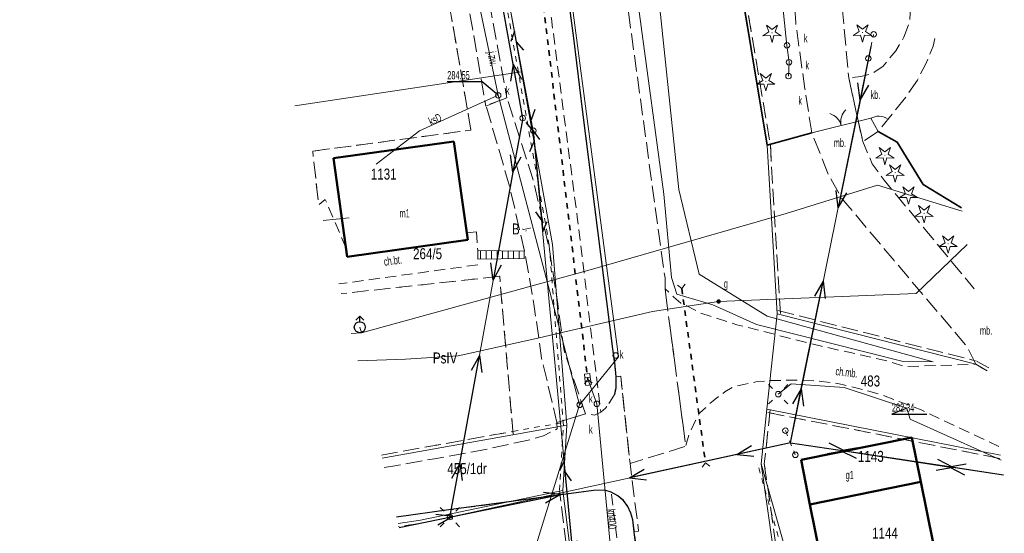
# Model space of a CAD drawing. Header units: metres. Extents: x 7428509 to 7430603, y 5527625 to 5529161.
# Tile 23 of 26: x 7429957 to 7430046, y 5528188 to 5528235. Entities that reach past the tile are written whole.
import ezdxf
from ezdxf.enums import TextEntityAlignment as Align

# ---------------------------------------------------------------- set-up
doc = ezdxf.new("R2010")
doc.units = ezdxf.units.M
for name, pattern in [('0.5_0.5', [1, 0.5, -0.5]), ('1.0_0.5', [1.5, 1, -0.5]), ('1.5_0.5', [2, 1.5, -0.5]), ('219-500', [0]), ('egkk-500', [2, 1.5, -0.5]), ('egug-500', [1, 0.5, -0.5]), ('otkz_500', [1, 0.5, -0.5]), ('otob_500', [0]), ('otof_500', [0]), ('suep_nn_500', [0]), ('supp_500', [1, 0.5, -0.5]), ('sutp_500', [0])]:
    doc.linetypes.add(name, pattern=pattern)
doc.layers.get('0').update_dxf_attribs({"color": 2, "lineweight": 5})
doc.styles.get("Standard").update_dxf_attribs({"font": 'Working1250', "width": 0.75})
doc.linetypes.add('902-500', pattern='A,3.75,0,[1,ksztalty.shx,S=0.5,R=0,X=0,Y=0],3.75', length=7.5)

# ---------------------------------------------------------------- blocks, each defined once
blk = doc.blocks.new('SUWH')
at = {"color": 0, "linetype": 'Continuous'}
for p in [(-0.354, 0.646), (0, 0.5), (0.354, 0.646)]:
    blk.add_line(p, (0, 1), dxfattribs=at)
blk.add_circle((0, 0), 0.5, dxfattribs=at)
blk = doc.blocks.new('SM01')
at = {"color": 0, "linetype": 'Continuous', "lineweight": 13}
for p, q in [((-0.53, 0.531), (-0.883, 0.884)), ((0.531, 0.531), (0.884, 0.884)), ((-0.53, -0.53), (-0.883, -0.883)), ((0.531, -0.53), (0.884, -0.883))]:
    blk.add_line(p, q, dxfattribs=at)
blk.add_circle((0, 0), 0.25, dxfattribs=at)
blk = doc.blocks.new('US22')
at = {"color": 0, "linetype": 'Continuous', "lineweight": 13}
blk.add_circle((0, 0), 0.25, dxfattribs=at)
blk = doc.blocks.new('PW01')
at = {"linetype": 'Continuous', "lineweight": 13}
h = blk.add_hatch(color=0, dxfattribs=at)
edge = h.paths.add_edge_path()
edge.add_arc((0, 0), 0.045, 0, 360)
blk = doc.blocks.new('US15')
at = {"color": 0, "linetype": 'Continuous', "lineweight": 13}
blk.add_circle((0, 0), 0.25, dxfattribs=at)
blk = doc.blocks.new('US05')
at = {"color": 0, "linetype": 'Continuous', "lineweight": 13}
for p, q in [((-0.525, -0.25), (-0.525, 0.25)), ((-0.525, 0.25), (-0.175, 0.25)), ((-0.175, -0.25), (-0.175, 0.25)), ((-0.175, 0.25), (0.175, 0.25)), ((0.175, -0.25), (0.175, 0.25)), ((0.175, 0.25), (0.525, 0.25)), ((0.525, -0.25), (0.525, 0.25)), ((-0.525, -0.25), (-0.175, -0.25)), ((-0.175, -0.25), (0.175, -0.25)), ((0.175, -0.25), (0.525, -0.25))]:
    blk.add_line(p, q, dxfattribs=at)
blk = doc.blocks.new('US25')
at = {"linetype": 'Continuous', "lineweight": 0}
h = blk.add_hatch(color=0, dxfattribs=at)
edge = h.paths.add_edge_path()
edge.add_arc((0, 0), 0.2, 0, 360)
blk = doc.blocks.new('OP011')
at = {"linetype": 'Continuous', "lineweight": 13}
h = blk.add_hatch(color=0, dxfattribs=at)
edge = h.paths.add_edge_path()
edge.add_arc((0, 0), 0.05, 0, 360)
at = {"color": 0, "linetype": 'Continuous', "lineweight": 13}
for p, q in [((-0.828, -0.268), (-0.283, 0.093)), ((-0.283, 0.093), (-0.512, 0.706)), ((-0.512, 0.706), (0, 0.299)), ((0, 0.299), (0.512, 0.706)), ((0.512, 0.706), (0.283, 0.093)), ((0.283, 0.093), (0.828, -0.268)), ((-0.175, -0.24), (-0.828, -0.268)), ((0, -0.87), (-0.175, -0.24)), ((0.175, -0.24), (0, -0.87)), ((0.828, -0.268), (0.175, -0.24))]:
    blk.add_line(p, q, dxfattribs=at)
blk = doc.blocks.new('SUTP')
at = {"color": 0, "linetype": 'Continuous'}
for p, q in [((0, 0), (0.866, 0.5)), ((0, 0), (9.232, 0)), ((1.866, -0.5), (1, 0)), ((7.366, -0.5), (8.232, 0)), ((9.232, 0), (8.366, 0.5))]:
    blk.add_line(p, q, dxfattribs=at)
blk = doc.blocks.new('SM05')
at = {"color": 0, "linetype": 'Continuous', "lineweight": 13}
blk.add_circle((0, 0), 0.25, dxfattribs=at)
blk = doc.blocks.new('SUEP1')
at = {"color": 0, "linetype": 'Continuous'}
for p, q in [((0, 0), (5, 0)), ((5, 0), (3.5, 0.5)), ((5, 0), (3.5, -0.5)), ((5, 0), (15, 0)), ((15, 0), (13.5, 0.5)), ((15, 0), (13.5, -0.5))]:
    blk.add_line(p, q, dxfattribs=at)
blk = doc.blocks.new('IB05')
at = {"color": 0, "linetype": 'Continuous', "lineweight": 13}
for q in [(0.354, 0.354), (0.354, -0.354)]:
    blk.add_line((0, 0), q, dxfattribs=at)
blk = doc.blocks.new('OK02')
at = {"color": 0, "linetype": 'Continuous', "lineweight": 0}
for centre, start, end in [((-1.5, 0), 0, 60), ((1.5, 0), 120, 180)]:
    blk.add_arc(centre, 1.5, start, end, dxfattribs=at)
blk = doc.blocks.new('OK04')
at = {"color": 0, "linetype": 'Continuous', "lineweight": 0}
blk.add_arc((1.5, 0.001), 1.5, 120, 180, dxfattribs=at)

msp = doc.modelspace()

# ---------------------------------------------------------------- linework, layer by layer
at = {"layer": '217-Granica konturu po granicy działki', "color": 3, "linetype": '1.5_0.5', "lineweight": 18}
for p, q in [((7430017.8558, 5528266.4798), (7430025.1558, 5528223.1598)), ((7430025.1558, 5528223.1598), (7430025.1558, 5528223.1598)), ((7430025.1558, 5528223.1598), (7430025.1558, 5528223.1598)), ((7430025.1594, 5528223.1277), (7430025.1594, 5528223.1277)), ((7430025.1594, 5528223.1277), (7430025.1594, 5528223.1277)), ((7430025.1594, 5528223.1277), (7430026.0694, 5528207.7877)), ((7430025.8441, 5528208.0607), (7430025.8441, 5528208.0607)), ((7430025.8441, 5528208.0607), (7430025.8441, 5528208.0607)), ((7430025.8441, 5528208.0607), (7430043.9241, 5528203.4507)), ((7430026.0694, 5528207.7877), (7430026.0694, 5528207.7877)), ((7430026.0694, 5528207.7877), (7430026.0694, 5528207.7877)), ((7430043.9241, 5528203.4507), (7430043.9241, 5528203.4507)), ((7430043.9241, 5528203.4507), (7430043.9241, 5528203.4507)), ((7430043.9964, 5528203.4219), (7430043.9964, 5528203.4219)), ((7430043.9964, 5528203.4219), (7430043.9964, 5528203.4219)), ((7430043.9964, 5528203.4219), (7430045.0334, 5528202.8419)), ((7430045.0334, 5528202.8419), (7430045.0334, 5528202.8419)), ((7430045.0334, 5528202.8419), (7430045.0334, 5528202.8419)), ((7430025.1482, 5528199.0579), (7430024.6082, 5528194.0579)), ((7430046.0358, 5528194.5927), (7430024.7918, 5528198.7957)), ((7430024.7918, 5528198.7957), (7430024.7918, 5528198.7957)), ((7430024.7918, 5528198.7957), (7430024.7918, 5528198.7957)), ((7430025.1482, 5528199.0579), (7430025.1482, 5528199.0579)), ((7430025.1482, 5528199.0579), (7430025.1482, 5528199.0579)), ((7429989.7589, 5528194.9002), (7430001.6969, 5528197.0452)), ((7430001.6969, 5528197.0452), (7430001.6969, 5528197.0452)), ((7430001.6969, 5528197.0452), (7430001.6969, 5528197.0452)), ((7429989.7589, 5528194.9002), (7429989.7589, 5528194.9002)), ((7429989.7589, 5528194.9002), (7429989.7589, 5528194.9002)), ((7430024.607, 5528194.132), (7430024.607, 5528194.132)), ((7430024.607, 5528194.132), (7430024.607, 5528194.132)), ((7430024.607, 5528194.132), (7430032.017, 5528141.882)), ((7430024.6082, 5528194.0579), (7430024.6082, 5528194.0579)), ((7430024.6082, 5528194.0579), (7430024.6082, 5528194.0579)), ((7430046.0358, 5528194.5927), (7430046.0358, 5528194.5927)), ((7430046.0358, 5528194.5927), (7430046.0358, 5528194.5927)), ((7430006.3209, 5528191.3763), (7429993.3609, 5528188.6863)), ((7430013.0824, 5528135.1525), (7430005.9624, 5528191.6325)), ((7430005.9624, 5528191.6325), (7430005.9624, 5528191.6325)), ((7430005.9624, 5528191.6325), (7430005.9624, 5528191.6325)), ((7430006.3209, 5528191.3763), (7430006.3209, 5528191.3763)), ((7430006.3209, 5528191.3763), (7430006.3209, 5528191.3763)), ((7429993.3447, 5528188.6833), (7429991.3237, 5528188.3793)), ((7429993.3447, 5528188.6833), (7429993.3447, 5528188.6833)), ((7429993.3447, 5528188.6833), (7429993.3447, 5528188.6833)), ((7429993.3609, 5528188.6863), (7429993.3609, 5528188.6863)), ((7429993.3609, 5528188.6863), (7429993.3609, 5528188.6863)), ((7429991.3237, 5528188.3793), (7429991.3237, 5528188.3793)), ((7429991.3237, 5528188.3793), (7429991.3237, 5528188.3793))]:
    msp.add_line(p, q, dxfattribs=at)
at = {"layer": '217-kontur klasyfikacyjny', "color": 92, "linetype": 'egkk-500', "lineweight": 18, "flags": 128}
for points in [[(7429997.91, 5528224.48), (7429993.89, 5528247.7)], [(7429983.5, 5528222.57), (7429997.91, 5528224.48)], [(7429983.996, 5528218.12), (7429983.5, 5528222.57)], [(7430000.52, 5528211.17), (7429986.104, 5528209.595)], [(7430001.75, 5528196.75), (7430000.52, 5528211.17)]]:
    msp.add_lwpolyline(points, dxfattribs=at)
at = {"layer": '218-Granica użytku po granicy działki', "color": 3, "linetype": '0.5_0.5', "lineweight": 18}
for p, q in [((7430017.8558, 5528266.4798), (7430025.1558, 5528223.1598)), ((7430002.2248, 5528229.7472), (7429998.8848, 5528248.4472)), ((7430005.0348, 5528214.0072), (7430002.2248, 5528229.7472)), ((7430002.2248, 5528229.7472), (7430002.2248, 5528229.7472)), ((7430002.2248, 5528229.7472), (7430002.2248, 5528229.7472)), ((7430002.2248, 5528229.7472), (7430002.2248, 5528229.7472)), ((7430002.2248, 5528229.7472), (7430002.2248, 5528229.7472)), ((7430025.1558, 5528223.1598), (7430025.1558, 5528223.1598)), ((7430025.1558, 5528223.1598), (7430025.1558, 5528223.1598)), ((7430025.1594, 5528223.1277), (7430025.1594, 5528223.1277)), ((7430025.1594, 5528223.1277), (7430025.1594, 5528223.1277)), ((7430025.1594, 5528223.1277), (7430026.0694, 5528207.7877)), ((7430006.3209, 5528197.5966), (7430005.0309, 5528214.0366)), ((7430005.0309, 5528214.0366), (7430005.0309, 5528214.0366)), ((7430005.0309, 5528214.0366), (7430005.0309, 5528214.0366)), ((7430005.0348, 5528214.0072), (7430005.0348, 5528214.0072)), ((7430005.0348, 5528214.0072), (7430005.0348, 5528214.0072)), ((7430025.8441, 5528208.0607), (7430025.8441, 5528208.0607)), ((7430025.8441, 5528208.0607), (7430025.8441, 5528208.0607)), ((7430025.8441, 5528208.0607), (7430043.9241, 5528203.4507)), ((7430026.0694, 5528207.7877), (7430026.0694, 5528207.7877)), ((7430026.0694, 5528207.7877), (7430026.0694, 5528207.7877)), ((7430043.9241, 5528203.4507), (7430043.9241, 5528203.4507)), ((7430043.9241, 5528203.4507), (7430043.9241, 5528203.4507)), ((7430043.9964, 5528203.4219), (7430043.9964, 5528203.4219)), ((7430043.9964, 5528203.4219), (7430043.9964, 5528203.4219)), ((7430043.9964, 5528203.4219), (7430045.0334, 5528202.8419)), ((7430045.0334, 5528202.8419), (7430045.0334, 5528202.8419)), ((7430045.0334, 5528202.8419), (7430045.0334, 5528202.8419)), ((7430025.1482, 5528199.0579), (7430024.6082, 5528194.0579)), ((7430046.0358, 5528194.5927), (7430024.7918, 5528198.7957)), ((7430024.7918, 5528198.7957), (7430024.7918, 5528198.7957)), ((7430024.7918, 5528198.7957), (7430024.7918, 5528198.7957)), ((7430025.1482, 5528199.0579), (7430025.1482, 5528199.0579)), ((7430025.1482, 5528199.0579), (7430025.1482, 5528199.0579)), ((7430001.6972, 5528197.0452), (7430006.5672, 5528197.9152)), ((7430005.9606, 5528191.688), (7430006.3206, 5528197.638)), ((7430006.3206, 5528197.638), (7430006.3206, 5528197.638)), ((7430006.3206, 5528197.638), (7430006.3206, 5528197.638)), ((7430006.3209, 5528197.5966), (7430006.3209, 5528197.5966)), ((7430006.3209, 5528197.5966), (7430006.3209, 5528197.5966)), ((7430006.5672, 5528197.9152), (7430006.5672, 5528197.9152)), ((7430006.5672, 5528197.9152), (7430006.5672, 5528197.9152)), ((7429989.7589, 5528194.9002), (7430001.6969, 5528197.0452)), ((7430001.6969, 5528197.0452), (7430001.6969, 5528197.0452)), ((7430001.6969, 5528197.0452), (7430001.6969, 5528197.0452)), ((7430001.6972, 5528197.0452), (7430001.6972, 5528197.0452)), ((7430001.6972, 5528197.0452), (7430001.6972, 5528197.0452)), ((7429989.7589, 5528194.9002), (7429989.7589, 5528194.9002)), ((7429989.7589, 5528194.9002), (7429989.7589, 5528194.9002)), ((7430038.1514, 5528144.1881), (7430024.0214, 5528194.0081)), ((7430024.0214, 5528194.0081), (7430024.0214, 5528194.0081)), ((7430024.0214, 5528194.0081), (7430024.0214, 5528194.0081)), ((7430024.607, 5528194.132), (7430024.607, 5528194.132)), ((7430024.607, 5528194.132), (7430024.607, 5528194.132)), ((7430024.607, 5528194.132), (7430032.017, 5528141.882)), ((7430024.6082, 5528194.0579), (7430024.6082, 5528194.0579)), ((7430024.6082, 5528194.0579), (7430024.6082, 5528194.0579)), ((7430046.0358, 5528194.5927), (7430046.0358, 5528194.5927)), ((7430046.0358, 5528194.5927), (7430046.0358, 5528194.5927)), ((7430006.3209, 5528191.3763), (7429993.3609, 5528188.6863)), ((7430005.9606, 5528191.688), (7430005.9606, 5528191.688)), ((7430005.9606, 5528191.688), (7430005.9606, 5528191.688)), ((7430013.0824, 5528135.1525), (7430005.9624, 5528191.6325)), ((7430005.9624, 5528191.6325), (7430005.9624, 5528191.6325)), ((7430005.9624, 5528191.6325), (7430005.9624, 5528191.6325)), ((7430006.3209, 5528191.3763), (7430006.3209, 5528191.3763)), ((7430006.3209, 5528191.3763), (7430006.3209, 5528191.3763)), ((7429993.3447, 5528188.6833), (7429991.3237, 5528188.3793)), ((7429993.3447, 5528188.6833), (7429993.3447, 5528188.6833)), ((7429993.3447, 5528188.6833), (7429993.3447, 5528188.6833)), ((7429993.3609, 5528188.6863), (7429993.3609, 5528188.6863)), ((7429993.3609, 5528188.6863), (7429993.3609, 5528188.6863)), ((7429991.3237, 5528188.3793), (7429991.3237, 5528188.3793)), ((7429991.3237, 5528188.3793), (7429991.3237, 5528188.3793))]:
    msp.add_line(p, q, dxfattribs=at)
at = {"layer": '218-kontur użytku gruntowego', "color": 3, "linetype": 'egug-500', "lineweight": 18, "flags": 128}
for points in [[(7429993.89, 5528247.7), (7429997.91, 5528224.48)], [(7429997.91, 5528224.48), (7429983.5, 5528222.57)], [(7429983.5, 5528222.57), (7429983.996, 5528218.12)], [(7429986.104, 5528209.595), (7430000.52, 5528211.17)], [(7430000.52, 5528211.17), (7430001.75, 5528196.75)]]:
    msp.add_lwpolyline(points, dxfattribs=at)
at = {"layer": '219-działka ewidencyjna', "color": 7, "linetype": '219-500', "lineweight": 18, "flags": 128}
for points in [[(7430017.56, 5528266.43), (7430024.86, 5528223.11)], [(7429999.18, 5528248.5), (7430002.52, 5528229.8)], [(7429981.877, 5528226.689), (7430002.52, 5528229.8)], [(7430005.33, 5528214.06), (7430002.52, 5528229.8)], [(7430024.86, 5528223.11), (7430025.77, 5528207.77)], [(7430005.33, 5528214.06), (7430006.62, 5528197.62)], [(7430024.85, 5528199.09), (7430025.77, 5528207.77)], [(7430025.77, 5528207.77), (7430043.85, 5528203.16)], [(7430043.85, 5528203.16), (7430044.887, 5528202.58)], [(7430024.85, 5528199.09), (7430024.31, 5528194.09)], [(7430024.85, 5528199.09), (7430046.094, 5528194.887)], [(7429989.813, 5528194.603), (7430006.62, 5528197.62)], [(7430006.26, 5528191.67), (7430006.62, 5528197.62)], [(7430024.31, 5528194.09), (7430031.72, 5528141.84)], [(7430024.31, 5528194.09), (7430038.44, 5528144.27)], [(7430006.26, 5528191.67), (7429993.3, 5528188.98)], [(7430006.26, 5528191.67), (7430013.38, 5528135.19)], [(7429993.3, 5528188.98), (7429991.279, 5528188.676)]]:
    msp.add_lwpolyline(points, dxfattribs=at)
at = {"layer": '312-budynek ewidencyjny', "color": 7, "linetype": 'CONTINUOUS', "lineweight": 50, "flags": 128}
for points in [[(7429985.4, 5528221.92), (7429996.35, 5528223.45)], [(7429996.35, 5528223.45), (7429997.61, 5528214.48)], [(7429986.65, 5528212.95), (7429985.4, 5528221.92)], [(7429997.61, 5528214.48), (7429986.65, 5528212.95)], [(7430027.95, 5528194.45), (7430038.03, 5528196.49)], [(7430038.03, 5528196.49), (7430038.85, 5528192.45)], [(7430028.76, 5528190.41), (7430027.95, 5528194.45)], [(7430038.85, 5528192.45), (7430028.76, 5528190.41)], [(7430028.76, 5528190.41), (7430038.85, 5528192.45)], [(7430038.85, 5528192.45), (7430041.67, 5528178.5)], [(7430032.83, 5528170.29), (7430028.76, 5528190.41)]]:
    msp.add_lwpolyline(points, dxfattribs=at)
at = {"layer": 'brama', "color": 7, "linetype": 'otob_500', "lineweight": 18, "flags": 128}
msp.add_lwpolyline([(7430028.93, 5528224.24), (7430034.3, 5528225.56)], dxfattribs=at)
at = {"layer": 'chodnik', "color": 7, "linetype": '1.0_0.5', "lineweight": 18, "flags": 128}
for points in [[(7429965.36, 5528451.03), (7429967.18, 5528450.94), (7429969.06, 5528439.95), (7429971.14, 5528428.1), (7429973.66, 5528414.34), (7429975.8, 5528402.71), (7429976.95, 5528396.69), (7429978.29, 5528389.54), (7429980.3, 5528379.27), (7429981.83, 5528372.73), (7429983.59, 5528363.1), (7429984.9, 5528357), (7429986.46, 5528349.19), (7429989.82, 5528333.14), (7429991.75, 5528323.77), (7429993.17, 5528316.87), (7429993.4, 5528315.45), (7429995.15, 5528307.04), (7429996.77, 5528298.76), (7429996.56, 5528298.66), (7429996.8, 5528297.34), (7429997.06, 5528297.35), (7429998.54, 5528289.49), (7429998.64, 5528288.82), (7429999.97, 5528281.7), (7430001.36, 5528273.73), (7430002.69, 5528264.95), (7430004.65, 5528252.02), (7430005.65, 5528244.7), (7430007.25, 5528232.85), (7430008.07, 5528226.11), (7430010.8, 5528204.56), (7430010.96, 5528203.33), (7430011.1, 5528202.01), (7430011.09, 5528201.03), (7430010.96, 5528200.42), (7430010.59, 5528199.76), (7430010.16, 5528199.16), (7430009.73, 5528198.8), (7430007.58, 5528216.56), (7430005.23, 5528234.64), (7430004, 5528244.03), (7430002.95, 5528251.6), (7430001.02, 5528264.66), (7429997, 5528288.6), (7429992.92, 5528308.88), (7429991.82, 5528314.45), (7429989.91, 5528323.94), (7429988.12, 5528332.59), (7429984.88, 5528348.15), (7429983.08, 5528356.66), (7429981.8, 5528362.72), (7429978.54, 5528378.89), (7429976.57, 5528389.22), (7429975.25, 5528396.34), (7429974.11, 5528402.29), (7429971.9, 5528414.11), (7429969.38, 5528427.79), (7429967.34, 5528439.59)], [(7430022.34, 5528102.55), (7430019.84, 5528121.31), (7430018.68, 5528130.27), (7430018.08, 5528134.7), (7430016.72, 5528144.37), (7430015.53, 5528153.11), (7430014.54, 5528161.6), (7430013.5, 5528168.52), (7430012.47, 5528176.66), (7430013.16, 5528176.77), (7430013.07, 5528178.31), (7430012.3, 5528178.21), (7430010.67, 5528191.52), (7430011.28, 5528191.17), (7430011.79, 5528190.75), (7430012.18, 5528190.22), (7430012.47, 5528189.61), (7430012.63, 5528189.01), (7430012.77, 5528187.91), (7430013.58, 5528181.33), (7430015.3, 5528168.08), (7430017.02, 5528155.46), (7430018.77, 5528141.96), (7430020.82, 5528126.71), (7430022.94, 5528110.86), (7430024.68, 5528097.9)]]:
    msp.add_lwpolyline(points, close=True, dxfattribs=at)
for points in [[(7429984.096, 5528217.716), (7429984.65, 5528218.18), (7429986.54, 5528213.72), (7429986.65, 5528212.95), (7429997.61, 5528214.48), (7429997.52, 5528215.13), (7429998.4, 5528215.22)], [(7429998.4, 5528215.22), (7429998.53, 5528213.53), (7429998.54, 5528212.74), (7429998.52, 5528212.22), (7429985.886, 5528210.479)], [(7430045.969, 5528195.684), (7430038.9, 5528199.01), (7430035.13, 5528200.44), (7430033.42, 5528200.91), (7430031.29, 5528201.41), (7430029.36, 5528201.64), (7430027.67, 5528201.72), (7430025.16, 5528201.68), (7430023.95, 5528201.58), (7430022.87, 5528201.36), (7430021.87, 5528201.14), (7430021.02, 5528200.65), (7430019.94, 5528199.84), (7430018.72, 5528198.7), (7430018.35, 5528198.04), (7430017.81, 5528196.92), (7430017.46, 5528195.69), (7430015.57, 5528210.03), (7430016.38, 5528209.28), (7430017.02, 5528208.74), (7430018.83, 5528207.83), (7430022.11, 5528206.76), (7430029.81, 5528204.81), (7430035.83, 5528203.46), (7430037.38, 5528202.95), (7430043.85, 5528203.16), (7430044.887, 5528202.58)]]:
    msp.add_lwpolyline(points, dxfattribs=at)
at = {"layer": 'furtka', "color": 7, "linetype": 'otof_500', "lineweight": 18, "flags": 128}
msp.add_lwpolyline([(7430034.3, 5528225.56), (7430034.97, 5528224.36)], dxfattribs=at)
at = {"layer": 'jezdnia', "color": 7, "linetype": '1.5_0.5', "lineweight": 18, "flags": 128}
for points in [[(7429984.9, 5528357), (7429983.59, 5528363.1), (7429981.83, 5528372.73), (7429980.3, 5528379.27), (7429975.8, 5528402.71), (7429971.14, 5528428.1), (7429967.18, 5528450.94), (7429966.81, 5528450.9), (7429966.67, 5528451.67), (7429967.04, 5528451.76), (7429963.92, 5528469.66), (7429961.43, 5528484.08), (7429958.14, 5528503.86), (7429957.73, 5528503.8), (7429957.62, 5528504.62), (7429957.99, 5528504.69), (7429956.83, 5528511.5), (7429962.75, 5528512.31), (7429962.96, 5528510.87), (7429963.17, 5528509), (7429964.42, 5528501.92), (7429967.11, 5528485.37), (7429969.66, 5528470.23), (7429976.39, 5528432.52), (7429984.61, 5528387.11), (7429991.18, 5528354.94), (7429994.43, 5528339.13), (7429996.03, 5528331.4), (7430001.98, 5528301.58), (7430006.28, 5528278.56), (7430015.57, 5528211.02), (7430015.57, 5528210.03), (7430017.46, 5528195.69), (7430012.39, 5528194.13), (7430011.54, 5528202.07), (7430011.1, 5528202.01), (7430010.96, 5528203.33), (7430010.8, 5528204.56), (7430008.07, 5528226.11), (7430007.25, 5528232.85), (7430005.65, 5528244.7), (7430004.65, 5528252.02), (7430002.69, 5528264.95), (7430001.36, 5528273.73), (7429999.97, 5528281.7), (7429998.64, 5528288.82), (7429998.54, 5528289.49), (7429997.06, 5528297.35), (7429996.8, 5528297.34), (7429996.56, 5528298.66), (7429996.77, 5528298.76), (7429995.15, 5528307.04), (7429993.4, 5528315.45), (7429993.17, 5528316.87), (7429991.75, 5528323.77), (7429989.82, 5528333.14), (7429986.46, 5528349.19)], [(7429996.58, 5528242.31), (7429993.69, 5528257.95), (7429992.9, 5528260.43), (7429990.84, 5528264.58), (7429983.46, 5528265.05), (7429983.38, 5528267.89), (7429989.14, 5528268.44), (7429992.28, 5528268.97), (7429994.2, 5528263.68), (7429995.43, 5528258.45), (7429998.52, 5528241.79), (7430001.18, 5528227.41), (7429999.25, 5528226.67)], [(7430001.42, 5528219.38), (7429999.28, 5528226.7), (7430001.18, 5528227.41), (7430003.52, 5528220.15), (7430005.02, 5528213.8), (7430005.81, 5528208.68), (7430006.38, 5528204.4), (7430008.34, 5528198.64), (7430005.73, 5528197.86), (7430004.34, 5528203.72), (7430003.67, 5528208.41), (7430002.81, 5528213.37)]]:
    msp.add_lwpolyline(points, close=True, dxfattribs=at)
for points in [[(7430011.1, 5528202.01), (7430011.54, 5528202.07), (7430012.39, 5528194.13), (7430013.17, 5528187.96), (7430012.77, 5528187.91), (7430012.63, 5528189.01), (7430012.47, 5528189.61), (7430012.18, 5528190.22), (7430011.79, 5528190.75), (7430011.28, 5528191.17), (7430010.67, 5528191.52), (7430010.09, 5528191.69), (7430009.07, 5528191.68), (7429995.88, 5528189.9), (7429991.136, 5528189.253)], [(7429990.017, 5528193.777), (7429990.99, 5528193.93), (7429994.58, 5528194.56), (7429998.42, 5528195.24), (7430001.33, 5528195.87), (7430003.34, 5528196.29), (7430004.5, 5528196.65), (7430005.74, 5528197.27), (7430005.73, 5528197.86), (7430008.34, 5528198.64), (7430009.14, 5528198.54), (7430009.73, 5528198.8), (7430010.16, 5528199.16), (7430010.59, 5528199.76), (7430010.96, 5528200.42), (7430011.09, 5528201.03), (7430011.1, 5528202.01)]]:
    msp.add_lwpolyline(points, dxfattribs=at)
at = {"layer": 'krawężnik', "color": 7, "linetype": 'CONTINUOUS', "lineweight": 25, "flags": 128}
for points in [[(7429989.82, 5528333.14), (7429991.75, 5528323.77), (7429993.17, 5528316.87), (7429993.4, 5528315.45), (7429995.15, 5528307.04), (7429996.77, 5528298.76), (7429996.56, 5528298.66), (7429996.8, 5528297.34), (7429997.06, 5528297.35), (7429998.54, 5528289.49), (7429998.64, 5528288.82), (7429999.97, 5528281.7), (7430001.36, 5528273.73), (7430002.69, 5528264.95), (7430004.65, 5528252.02), (7430005.65, 5528244.7), (7430007.25, 5528232.85), (7430008.07, 5528226.11), (7430010.8, 5528204.56), (7430010.96, 5528203.33), (7430011.1, 5528202.01), (7430011.09, 5528201.03), (7430010.96, 5528200.42)], [(7430010.67, 5528191.52), (7430010.09, 5528191.69), (7430009.07, 5528191.68), (7429995.88, 5528189.9), (7429991.136, 5528189.253)], [(7430015.3, 5528168.08), (7430013.58, 5528181.33), (7430012.77, 5528187.91), (7430012.63, 5528189.01), (7430012.47, 5528189.61), (7430012.18, 5528190.22), (7430011.79, 5528190.75), (7430011.28, 5528191.17), (7430010.67, 5528191.52)]]:
    msp.add_lwpolyline(points, dxfattribs=at)
at = {"layer": 'obszar utwardzony', "color": 7, "linetype": '1.5_0.5', "lineweight": 18, "flags": 128}
for points in [[(7430043.85, 5528203.16), (7430043.05, 5528204.79), (7430036.42, 5528212.6), (7430031.6, 5528218.35), (7430030.5, 5528220.31), (7430028.93, 5528224.24), (7430028.3, 5528228.24), (7430027.47, 5528234.24), (7430027.06, 5528241.68), (7430023.74, 5528247.23), (7430027.05, 5528247.72), (7430026.41, 5528249.68), (7430030.63, 5528251.23), (7430035.45, 5528253.3), (7430036.836, 5528253.858)], [(7430037.485, 5528249.722), (7430037.42, 5528249.69), (7430035.8, 5528248.76), (7430032.5, 5528247.03), (7430030.95, 5528246.22), (7430031.25, 5528240.58), (7430032.29, 5528229.25), (7430033.57, 5528223.44), (7430034.44, 5528221.4), (7430035.51, 5528219.93), (7430043.714, 5528210.045)], [(7430040.137, 5528232.831), (7430039.99, 5528232.14), (7430039.3, 5528230.53), (7430038.54, 5528229.02), (7430037.55, 5528227.57), (7430034.97, 5528224.36), (7430033.57, 5528223.44), (7430032.29, 5528229.25), (7430033.39, 5528229.35), (7430034.5, 5528229.67), (7430035.42, 5528230.3), (7430036.59, 5528231.7), (7430037.32, 5528232.94), (7430037.82, 5528234.29), (7430037.93, 5528235.67), (7430038.03, 5528242.51), (7430037.98, 5528244.02), (7430032.59, 5528244.11), (7430032.76, 5528240.65), (7430031.25, 5528240.58), (7430030.95, 5528246.22), (7430032.5, 5528247.03), (7430032.56, 5528245.11), (7430038.07, 5528245.07), (7430038.097, 5528245.826)], [(7430044.887, 5528202.58), (7430043.85, 5528203.16)]]:
    msp.add_lwpolyline(points, dxfattribs=at)
at = {"layer": 'ogrodzenie trwałe', "color": 7, "linetype": '902-500', "lineweight": 35, "flags": 128}
for points in [[(7430026.6, 5528276.47), (7430016.55, 5528273.77), (7430017.56, 5528266.43), (7430019.76, 5528253.85), (7430020.52, 5528249.26), (7430024.86, 5528223.11), (7430028.93, 5528224.24)], [(7430042.558, 5528217.412), (7430039.08, 5528219.54), (7430036.71, 5528223.39), (7430034.97, 5528224.36)]]:
    msp.add_lwpolyline(points, dxfattribs=at)
at = {"layer": 'przepust', "color": 7, "linetype": 'otkz_500', "lineweight": 35, "flags": 128}
for points in [[(7430002.64, 5528251.61), (7430008.54, 5528201.78)], [(7430017.1, 5528210.05), (7430019.25, 5528194.2)]]:
    msp.add_lwpolyline(points, dxfattribs=at)
at = {"layer": 'przewód elektroenergetyczny niskiego napięcia', "color": 1, "linetype": 'suep_nn_500', "lineweight": 18, "flags": 128}
for points in [[(7429996.71, 5528258.5), (7430002.62, 5528225.58)], [(7430034.32, 5528232.11), (7430026.98, 5528196.02)], [(7430002.62, 5528225.58), (7429995.99, 5528189.22)], [(7429995.99, 5528189.22), (7430002.62, 5528225.58)], [(7430026.98, 5528196.02), (7429995.99, 5528189.25)], [(7430046.38, 5528193.07), (7430026.98, 5528196.02)], [(7429995.99, 5528189.25), (7429991.37, 5528188.305)], [(7429991.37, 5528188.305), (7429995.99, 5528189.25)]]:
    msp.add_lwpolyline(points, dxfattribs=at)
at = {"layer": 'przewód elektroenergetyczny podziemny', "color": 1, "linetype": 'CONTINUOUS', "lineweight": 18, "flags": 128}
msp.add_lwpolyline([(7430046.167, 5528194.425), (7430044.63, 5528195.13), (7430037.88, 5528198.17), (7430037.57, 5528199.16), (7430031.87, 5528201.05), (7430027.05, 5528201.37), (7430025.88, 5528200.44)], dxfattribs=at)
at = {"layer": 'przewód gazowy', "color": 52, "linetype": 'CONTINUOUS', "lineweight": 18, "flags": 128}
msp.add_lwpolyline([(7429987.621, 5528203.462), (7429991.95, 5528203.62), (7429996.75, 5528203.94), (7430003.72, 5528205.49), (7430014.44, 5528207.97), (7430020.45, 5528208.88), (7430038.44, 5528209.62), (7430043.081, 5528214.081)], dxfattribs=at)
at = {"layer": 'przewód kanalizacyjny', "color": 34, "linetype": 'CONTINUOUS', "lineweight": 18, "flags": 128}
for points in [[(7430007.8, 5528199.47), (7430011.34, 5528203.83), (7430006.03, 5528244.19), (7429997.15, 5528298.06)], [(7429982.67, 5528269.21), (7429982.77, 5528267.85), (7429988.28, 5528265.78), (7429988.56, 5528265.67), (7429988.78, 5528265.47), (7429993.16, 5528261.36), (7429993.38, 5528261.15), (7429993.43, 5528260.86), (7430000.39, 5528227.65)], [(7430026.81, 5528229.4), (7430026.86, 5528230.66), (7430026.67, 5528232.2), (7430025.64, 5528242.23), (7430028.33, 5528246.81), (7430037.658, 5528248.619)], [(7430000.39, 5528227.65), (7429993.22, 5528224.41), (7429989.27, 5528221.38)], [(7430000.39, 5528227.65), (7430003.81, 5528214.62), (7430007.8, 5528199.47), (7430003.72, 5528186.34), (7430001.88, 5528178.48), (7430005.52, 5528162.46), (7430023.3, 5528164), (7430040.74, 5528137.43), (7430043.203, 5528137.489)], [(7430011.48, 5528177.26), (7430009.36, 5528199.56), (7430008.53, 5528201.91)]]:
    msp.add_lwpolyline(points, dxfattribs=at)
at = {"layer": 'przewód telekomunikacyjny napowietrzny', "color": 30, "linetype": 'sutp_500', "lineweight": 18, "flags": 128}
for points in [[(7429996.81, 5528260.47), (7430003.58, 5528224.43)], [(7430003.58, 5528224.43), (7430007.25, 5528185.18)], [(7430007.25, 5528185.18), (7430003.58, 5528224.43)]]:
    msp.add_lwpolyline(points, dxfattribs=at)
at = {"layer": 'przewód wodociągowy', "color": 5, "linetype": 'CONTINUOUS', "lineweight": 18, "flags": 128}
for points in [[(7429986.999, 5528205.978), (7429987.94, 5528206.03), (7430008.54, 5528211.7), (7430026.61, 5528216.89), (7430034.9, 5528219.47), (7430042.605, 5528217.111)], [(7429986.82, 5528216.49), (7429984.458, 5528216.253)], [(7429987.79, 5528206.54), (7429987.94, 5528206.03)]]:
    msp.add_lwpolyline(points, dxfattribs=at)
at = {"layer": 'rzędna-Atr2', "color": 7, "flags": 128}
for points in [[(7430000.39, 5528227.65), (7429998.93, 5528228.87), (7429995.752, 5528228.87)], [(7430037.57, 5528199.16), (7430036.22, 5528198.61), (7430039.398, 5528198.61)]]:
    msp.add_lwpolyline(points, dxfattribs=at)
at = {"layer": 'rów przydrożny (poligon)', "color": 7, "linetype": 'CONTINUOUS', "lineweight": 18, "flags": 128}
msp.add_lwpolyline([(7429988.09, 5528379.71), (7429994.36, 5528349.55), (7429998.65, 5528332.59), (7430004.72, 5528303.47), (7430007.74, 5528282.58), (7430011.26, 5528263), (7430015.17, 5528235.01), (7430016.82, 5528219.09), (7430018.68, 5528211.38), (7430024.88, 5528207.54), (7430039.99, 5528203.39), (7430037.26, 5528203.42), (7430023.9, 5528206.78), (7430019.93, 5528208.58), (7430016.66, 5528209.55), (7430016.16, 5528211.07), (7430015.46, 5528218.64), (7430013.24, 5528235.05), (7430009.43, 5528262.45), (7430006.21, 5528281.88), (7430002.07, 5528303.71), (7429996.52, 5528331.98), (7429993.08, 5528348.97), (7429986.6, 5528379.21)], dxfattribs=at)
at = {"layer": 'schody w ciągu komunikacyjnym', "color": 7, "linetype": 'CONTINUOUS', "lineweight": 18, "flags": 128}
msp.add_lwpolyline([(7429998.53, 5528213.53), (7430002.75, 5528213.47), (7430002.75, 5528212.8), (7429998.54, 5528212.74)], close=True, dxfattribs=at)
for points in [[(7429998.79, 5528212.744), (7429998.779, 5528213.526)], [(7429999.29, 5528212.751), (7429999.279, 5528213.519)], [(7429999.79, 5528212.758), (7429999.779, 5528213.512)], [(7430000.29, 5528212.765), (7430000.279, 5528213.505)], [(7430000.79, 5528212.772), (7430000.779, 5528213.498)], [(7430001.29, 5528212.779), (7430001.28, 5528213.491)], [(7430001.79, 5528212.786), (7430001.78, 5528213.484)], [(7430002.29, 5528212.793), (7430002.28, 5528213.477)]]:
    msp.add_lwpolyline(points, dxfattribs=at)
at = {"layer": 'słup przewodów napowietrznych', "color": 7, "linetype": 'supp_500', "lineweight": 18, "flags": 128}
for points in [[(7430034.08, 5528231.01), (7430034.56, 5528233.2)], [(7430026.53, 5528197.12), (7430027.43, 5528194.92)]]:
    msp.add_lwpolyline(points, dxfattribs=at)

# ---------------------------------------------------------------- block references
at = {"layer": 'brama', "color": 7, "linetype": 'CONTINUOUS', "lineweight": 18, "rotation": 13.81}
msp.add_blockref('OK02', (7430031.615, 5528224.9), dxfattribs=at)
at = {"layer": 'drzewo iglaste', "color": 94, "linetype": 'CONTINUOUS', "lineweight": 18}
for p in [(7430025.31, 5528233.34), (7430033.54, 5528233.36), (7430024.75, 5528228.92), (7430035.59, 5528222.2), (7430036.52, 5528220.61), (7430037.73, 5528218.6), (7430039.15, 5528216.9), (7430041.35, 5528214.14)]:
    msp.add_blockref('OP011', p, dxfattribs=at)
at = {"layer": 'furtka', "color": 7, "linetype": 'CONTINUOUS', "lineweight": 18, "rotation": 299.176}
msp.add_blockref('OK04', (7430034.3, 5528225.56), dxfattribs=at)
at = {"layer": 'hydrant', "color": 5, "linetype": 'CONTINUOUS', "lineweight": 18}
msp.add_blockref('SUWH', (7429987.79, 5528206.54), dxfattribs=at)
at = {"layer": 'kratka ściekowa', "color": 34, "linetype": 'CONTINUOUS', "lineweight": 18, "rotation": 277.052}
msp.add_blockref('US05', (7430008.54, 5528201.78), dxfattribs=at)
at = {"layer": 'latarnia', "color": 7, "linetype": 'CONTINUOUS', "lineweight": 18}
msp.add_blockref('SM01', (7430025.88, 5528200.44), dxfattribs=at)
at = {"layer": 'latarnia', "color": 7, "linetype": 'CONTINUOUS', "lineweight": 18, "rotation": 180}
msp.add_blockref('SM01', (7429995.99, 5528189.25), dxfattribs=at)
at = {"layer": 'przepust', "color": 7, "linetype": 'CONTINUOUS', "lineweight": 35}
for p, rotation in [((7430017.1, 5528210.05), 457.725), ((7430008.54, 5528201.78), 276.753), ((7430019.25, 5528194.2), 277.725)]:
    msp.add_blockref('IB05', p, dxfattribs=dict(at, rotation=rotation))
at = {"layer": 'przewód elektroenergetyczny niskiego napięcia', "color": 1, "linetype": 'CONTINUOUS', "lineweight": 18}
for p, rotation in [((7430002.62, 5528225.58), 100.178), ((7430034.32, 5528232.11), 258.504), ((7430002.62, 5528225.58), 259.666), ((7430026.98, 5528196.02), 78.504), ((7429995.99, 5528189.22), 79.666), ((7430026.98, 5528196.02), 192.323), ((7430026.98, 5528196.02), 351.354), ((7430046.38, 5528193.07), 171.354), ((7429991.37, 5528188.305), 11.56)]:
    msp.add_blockref('SUEP1', p, dxfattribs=dict(at, rotation=rotation))
at = {"layer": 'przewód telekomunikacyjny napowietrzny', "color": 30, "linetype": 'CONTINUOUS', "lineweight": 18}
for p, rotation in [((7430003.58, 5528224.43), 100.639), ((7430003.58, 5528224.43), 275.342), ((7430007.25, 5528185.18), 95.342)]:
    msp.add_blockref('SUTP', p, dxfattribs=dict(at, rotation=rotation))
at = {"layer": 'rzędna', "color": 34, "linetype": 'CONTINUOUS', "lineweight": 18, "rotation": 280.411}
msp.add_blockref('PW01', (7430000.39, 5528227.65), dxfattribs=at)
at = {"layer": 'rzędna', "color": 1, "linetype": 'CONTINUOUS', "lineweight": 18}
msp.add_blockref('PW01', (7430037.57, 5528199.16), dxfattribs=at)
at = {"layer": 'studnia kanalizacyjna', "color": 34, "linetype": 'CONTINUOUS', "lineweight": 18}
for p in [(7430011.08, 5528203.96), (7430007.8, 5528199.47), (7430009.36, 5528199.56)]:
    msp.add_blockref('US15', p, dxfattribs=at)
at = {"layer": 'słup przewodów napowietrznych', "color": 7, "linetype": 'CONTINUOUS', "lineweight": 18}
for name, p in [('SM05', (7430034.56, 5528233.2)), ('SM05', (7430034.08, 5528231.01)), ('US15', (7430002.62, 5528225.58)), ('US15', (7430003.58, 5528224.43)), ('SM05', (7430026.53, 5528197.12)), ('SM05', (7430027.43, 5528194.92))]:
    msp.add_blockref(name, p, dxfattribs=at)
at = {"layer": 'właz do komory lub kanału - okrągły', "color": 7, "linetype": 'CONTINUOUS', "lineweight": 18}
for p in [(7430026.67, 5528232.2), (7430026.86, 5528230.66), (7430026.81, 5528229.4)]:
    msp.add_blockref('US22', p, dxfattribs=at)
at = {"layer": 'właz do komory lub kanału - okrągły', "color": 7, "linetype": 'CONTINUOUS', "lineweight": 18, "rotation": 280.411}
msp.add_blockref('US22', (7430000.39, 5528227.65), dxfattribs=at)
at = {"layer": 'zasuwa lub zawór', "color": 52, "linetype": 'CONTINUOUS', "lineweight": 18, "rotation": 2.292}
msp.add_blockref('US25', (7430020.45, 5528208.88), dxfattribs=at)

# ---------------------------------------------------------------- texts
at = {"layer": '210-oznaczenie konturu użytku gruntowego', "color": 3, "linetype": 'CONTINUOUS', "lineweight": 18, "width": 0.79}
for s, p in [('B', (7430001.64, 5528214.98)), ('PsIV', (7429994.44, 5528203.24)), ('dr', (7429998.41, 5528193.16))]:
    msp.add_text(s, height=1, dxfattribs=at).set_placement(p)
at = {"layer": '211-numer działki ewidencyjnej', "color": 7, "linetype": 'CONTINUOUS', "lineweight": 18, "width": 0.79}
for s, p in [('264/5', (7429995.28, 5528212.73)), ('483', (7430035.15, 5528201.14)), ('455/1', (7429998.4, 5528193.16))]:
    msp.add_text(s, height=1, dxfattribs=at).set_placement(p, align=Align.RIGHT)
at = {"layer": '312-oznaczenie budynku ewidencyjnego', "color": 7, "linetype": 'CONTINUOUS', "lineweight": 18, "width": 0.79}
for s, p in [('1131', (7429988.79, 5528219.98)), ('1143', (7430033.13, 5528194.28)), ('1144', (7430034.42, 5528187.29))]:
    msp.add_text(s, height=1, dxfattribs=at).set_placement(p)
at = {"layer": '312-oznaczenie budynku ewidencyjnego-Atr117', "color": 7, "width": 0.667}
for s, p in [('m1', (7429991.87, 5528216.91)), ('g1', (7430032.38, 5528193.08))]:
    msp.add_text(s, height=0.75, dxfattribs=at).set_placement(p, align=Align.MIDDLE_CENTER)
at = {"layer": 'chodnik-Atr17', "color": 7, "width": 0.667}
for s, rotation, p in [('ch.bt.', 7.847, (7429990.03, 5528212.12)), ('ch.bt.', 7.847, (7429990.03, 5528212.12)), ('ch.mb.', 353.204, (7430031.06, 5528202.18))]:
    msp.add_text(s, height=0.75, rotation=rotation, dxfattribs=at).set_placement(p)
at = {"layer": 'jezdnia-Atr17', "color": 7, "width": 0.667}
for s, rotation, p in [('j.zw.', -79.52, (7429999.42, 5528231.58)), ('j.', -76.977, (7430002.8, 5528215.53))]:
    msp.add_text(s, height=0.75, rotation=rotation, dxfattribs=at).set_placement(p)
at = {"layer": 'obszar utwardzony-Atr17', "color": 7, "width": 0.667}
for s, p in [('kb.', (7430034.28, 5528227.33)), ('kb.', (7430034.28, 5528227.33)), ('kb.', (7430034.28, 5528227.33)), ('mb.', (7430030.93, 5528222.96)), ('mb.', (7430030.93, 5528222.96)), ('mb.', (7430030.93, 5528222.96)), ('mb.', (7430044.24, 5528205.86)), ('mb.', (7430044.24, 5528205.86)), ('mb.', (7430044.24, 5528205.86))]:
    msp.add_text(s, height=0.75, dxfattribs=at).set_placement(p)
at = {"layer": 'przewód kanalizacyjny-Atr1', "color": 34, "width": 0.667}
for s, rotation, p in [('ksD', 24.221, (7429994.27, 5528224.88)), ('kd400', 275.43, (7430010.27, 5528189.95))]:
    msp.add_text(s, height=0.75, rotation=rotation, dxfattribs=at).set_placement(p)
at = {"layer": 'rzędna-Atr2', "color": 34, "width": 0.667}
msp.add_text('284.55', height=0.75, dxfattribs=at).set_placement((7429995.752, 5528228.878), align=Align.BOTTOM_LEFT)
at = {"layer": 'rzędna-Atr2', "color": 1, "width": 0.667}
msp.add_text('282.34', height=0.75, dxfattribs=at).set_placement((7430036.22, 5528198.618), align=Align.BOTTOM_LEFT)
at = {"layer": 'studnia kanalizacyjna-Atr17', "color": 34, "width": 0.667}
for p in [(7430011.46, 5528203.68), (7430008.65, 5528199.67), (7430008.65, 5528196.86)]:
    msp.add_text('k', height=0.75, dxfattribs=at).set_placement(p)
at = {"layer": 'właz do komory lub kanału - okrągły-Atr17', "color": 7, "width": 0.667}
for p in [(7430028.21, 5528232.48), (7430028.35, 5528230.01), (7430001.09, 5528227.71), (7430027.71, 5528226.79)]:
    msp.add_text('k', height=0.75, dxfattribs=at).set_placement(p)
at = {"layer": 'zasuwa lub zawór-Atr17', "color": 52, "width": 0.667}
msp.add_text('g', height=0.75, dxfattribs=at).set_placement((7430020.93, 5528210.13))

doc.saveas('drawing.dxf')
